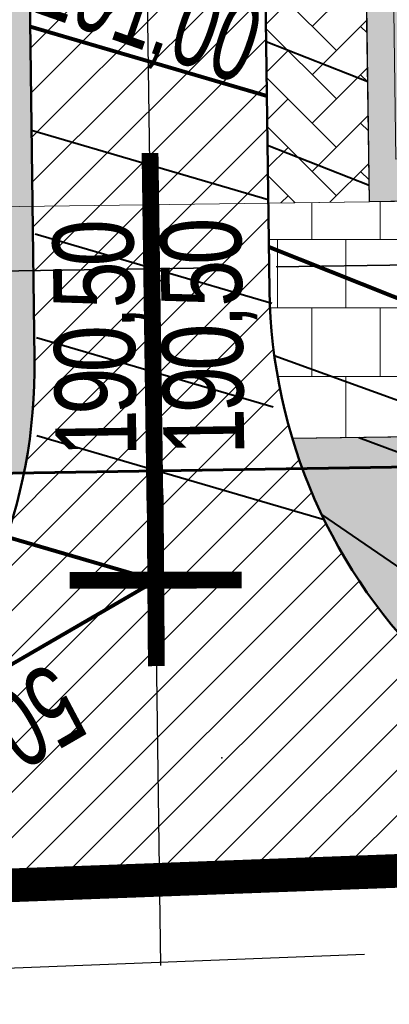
# Model space of a CAD drawing. Header units: millimetres. Extents: x -1417942937 to 6455317, y -572870874 to 774296.
# Tile 46 of 76: x 3227620.4 to 3227625.89, y 387129.35 to 387143.97. Entities that reach past the tile are written whole.
import ezdxf
from ezdxf import colors
from ezdxf.entities.mleader import LeaderData, LeaderLine
from ezdxf.math import Vec2, Vec3

# ---------------------------------------------------------------- set-up
doc = ezdxf.new("R2010")
doc.units = ezdxf.units.MM
doc.linetypes.add('ACAD_ISO02W100', pattern=[15, 12, -3])
doc.linetypes.add('ACAD_ISO04W100', pattern=[30, 24, -3, 0, -3])
for name, color, linetype in [('02 ВПгоризонтали', 1, 'Continuous'), ('1 Граница благоустройства', 7, 'Continuous'), ('1 Здание', 7, 'Continuous'), ('1 Координаты', 7, 'Continuous'), ('ТОЧКИ_ОБОСНОВАНИЯ', 255, 'Continuous')]:
    doc.layers.add(name, color=color, linetype=linetype)
doc.layers.add('2 УКл+переломы', color=5, linetype='Continuous', lineweight=25)
doc.layers.add('ИГ геология', color=7, linetype='Continuous', lineweight=25)
for name, color, linetype, lineweight, true_color in [('41вспом', 7, 'Continuous', 5, 0xac0662), ('41газон', 7, 'Continuous', 20, 0x525229), ('41газон за', 7, 'Continuous', 20, 0x1dd214), ('41откос', 7, 'Continuous', 20, 0xc51dd7), ('41плитка ус', 7, 'Continuous', 20, 0xc37341), ('41плитка1', 7, 'Continuous', 20, 0xd0b89f), ('41проезд', 7, 'Continuous', 20, 0xfff0c2), ('41проезд за', 7, 'Continuous', 20, 0xffc20a)]:
    doc.layers.add(name, color=color, linetype=linetype, lineweight=lineweight, true_color=true_color)
doc.styles.add('ACAD14', font='arial.ttf', dxfattribs={"width": 0.75, "height": 1.5})
doc.dimstyles.new('Генплан-чел', dxfattribs={"dimtxt": 1.5, "dimasz": 0.5, "dimexe": 0.5, "dimexo": 0.5, "dimtad": 1, "dimzin": 0, "dimdsep": 46, "dimtxsty": 'ACAD14', "dimblk": 'OBLIQUE', "dimcen": 1, "dimdle": 0.5, "dimclrd": 256, "dimclre": 256, "dimclrt": 256, "dimadec": 8, "dimazin": 2, "dimtfac": 1, "dimtmove": 0, "dimatfit": 3, "dimldrblk": 'OPEN30', "dimfxl": 0.5, "dimtfill": 1, "dimtfillclr": 256, "dimtolj": 1, "dimtzin": 0, "dimlwd": -1, "dimlwe": -1, "dimarcsym": 0})
picture_1 = doc.add_image_def('image2.tif', size_in_pixel=(27388, 31050))
pattern_1 = [(0, (0, 0), (0.15875, 0.3175), [0, -0.3175])]
pattern_2 = [(45, (0, 0), (-0.3367596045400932, 0.3367596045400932), [])]

# ---------------------------------------------------------------- blocks, each defined once
blk = doc.blocks.new('*D29')
at = {"layer": 'Defpoints', "color": 0, "lineweight": 50, "transparency": 16777216}
for p in [(6454558.303988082, 773694.6143965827), (6454558.488795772, 773691.5940054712), (3226949.057835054, 386509.6432582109)]:
    blk.add_point(p, dxfattribs=at)
at = {"layer": 'ИГ геология', "transparency": 16777216}
for p, q in [((6454558.303988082, 773693.6143965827), (6454558.303988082, 773703.405239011)), ((6454558.488795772, 773692.6143965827), (6454558.303988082, 773693.6143965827)), ((6454558.488795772, 773692.0940054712), (6454558.488795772, 773692.6143965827))]:
    blk.add_line(p, q, dxfattribs=at)
at = {"layer": 'ИГ геология', "transparency": 16777216, "insert": (6454556.912617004, 773699.3223177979), "char_height": 1.5, "attachment_point": 5, "rotation": 90, "style": 'ACAD14', "bg_fill": 3, "box_fill_scale": 1.1, "bg_fill_color": 256, "bg_fill_true_color": 13158600, "bg_fill_transparency": 0}
blk.add_mtext('\\A1;3227609.43', dxfattribs=at)
blk = doc.blocks.new('_Oblique')
at = {"color": 0, "linetype": 'ByBlock', "lineweight": -2}
blk.add_line((-0.5, -0.5), (0.5, 0.5), dxfattribs=at)
blk = doc.blocks.new('_Open30')
at = {"color": 0, "linetype": 'ByBlock', "lineweight": -2}
for p, q in [((-1, 0.26794919), (0, 0)), ((0, 0), (-1, -0.26794919)), ((0, 0), (-1, 0))]:
    blk.add_line(p, q, dxfattribs=at)
blk = doc.blocks.new('*D25')
at = {"layer": 'Defpoints', "color": 0, "lineweight": 50, "transparency": 16777216}
for p in [(6454562.788489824, 773693.8040312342), (6454558.488795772, 773691.5940054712), (3226949.057835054, 386509.6432582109)]:
    blk.add_point(p, dxfattribs=at)
at = {"layer": 'ИГ геология', "transparency": 16777216}
for p, q in [((6454560.788489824, 773691.5940054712), (6454561.788489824, 773693.8040312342)), ((6454561.788489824, 773693.8040312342), (6454570.713711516, 773693.8040312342)), ((6454558.988795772, 773691.5940054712), (6454560.788489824, 773691.5940054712))]:
    blk.add_line(p, q, dxfattribs=at)
at = {"layer": 'ИГ геология', "transparency": 16777216, "insert": (6454567.06360067, 773695.195402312), "char_height": 1.5, "attachment_point": 5, "style": 'ACAD14', "bg_fill": 3, "box_fill_scale": 1.1, "bg_fill_color": 256, "bg_fill_true_color": 13158600, "bg_fill_transparency": 0}
blk.add_mtext('\\A1;387181.95', dxfattribs=at)
blk = doc.blocks.new('*D30')
at = {"layer": 'Defpoints', "color": 0, "lineweight": 50, "transparency": 16777216}
for p in [(6454615.395190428, 773691.5940054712), (6454608.624653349, 773688.1099330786), (3226949.057835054, 386509.6432582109)]:
    blk.add_point(p, dxfattribs=at)
at = {"layer": 'ИГ геология', "transparency": 16777216}
for p, q in [((6454610.624653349, 773691.5940054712), (6454609.624653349, 773688.1099330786)), ((6454614.895190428, 773691.5940054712), (6454610.624653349, 773691.5940054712)), ((6454609.624653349, 773688.1099330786), (6454600.699431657, 773688.1099330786))]:
    blk.add_line(p, q, dxfattribs=at)
at = {"layer": 'ИГ геология', "transparency": 16777216, "insert": (6454604.349542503, 773689.5013041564), "char_height": 1.5, "attachment_point": 5, "style": 'ACAD14', "bg_fill": 3, "box_fill_scale": 1.1, "bg_fill_color": 256, "bg_fill_true_color": 13158600, "bg_fill_transparency": 0}
blk.add_mtext('\\A1;387181.95', dxfattribs=at)
blk = doc.blocks.new('*D26')
at = {"layer": 'Defpoints', "color": 0, "lineweight": 50, "transparency": 16777216}
for p in [(6454615.640108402, 773693.469116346), (6454615.395190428, 773691.5940054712), (3226949.057835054, 386509.6432582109)]:
    blk.add_point(p, dxfattribs=at)
at = {"layer": 'ИГ геология', "transparency": 16777216}
for p, q in [((6454615.640108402, 773692.469116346), (6454615.640108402, 773702.2553544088)), ((6454615.395190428, 773692.0940054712), (6454615.395190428, 773692.5940054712)), ((6454615.395190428, 773692.5940054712), (6454615.640108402, 773692.469116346))]:
    blk.add_line(p, q, dxfattribs=at)
at = {"layer": 'ИГ геология', "transparency": 16777216, "insert": (6454614.248737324, 773698.1747353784), "char_height": 1.5, "attachment_point": 5, "rotation": 90, "style": 'ACAD14', "bg_fill": 3, "box_fill_scale": 1.1, "bg_fill_color": 256, "bg_fill_true_color": 13158600, "bg_fill_transparency": 0}
blk.add_mtext('\\A1;3227666.34', dxfattribs=at)
blk = doc.blocks.new('*D31')
at = {"layer": 'Defpoints', "color": 0, "lineweight": 50, "transparency": 16777216}
for p in [(6454620.884130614, 773647.1289968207), (6454616.242581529, 773646.7080288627), (3226949.057835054, 386509.6432582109)]:
    blk.add_point(p, dxfattribs=at)
at = {"layer": 'ИГ геология', "transparency": 16777216}
for p, q in [((6454618.884130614, 773646.7080288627), (6454619.884130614, 773647.1289968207)), ((6454619.884130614, 773647.1289968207), (6454628.800143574, 773647.1289968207)), ((6454616.742581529, 773646.7080288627), (6454618.884130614, 773646.7080288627))]:
    blk.add_line(p, q, dxfattribs=at)
at = {"layer": 'ИГ геология', "transparency": 16777216, "insert": (6454625.154637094, 773648.5203678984), "char_height": 1.5, "attachment_point": 5, "style": 'ACAD14', "bg_fill": 3, "box_fill_scale": 1.1, "bg_fill_color": 256, "bg_fill_true_color": 13158600, "bg_fill_transparency": 0}
blk.add_mtext('\\A1;387137.06', dxfattribs=at)
blk = doc.blocks.new('*D27')
at = {"layer": 'Defpoints', "color": 0, "lineweight": 50, "transparency": 16777216}
for p in [(6454616.242581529, 773646.7080288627), (6454615.749184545, 773644.6369190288), (3226949.057835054, 386509.6432582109)]:
    blk.add_point(p, dxfattribs=at)
at = {"layer": 'ИГ геология', "transparency": 16777216}
for p, q in [((6454616.242581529, 773646.2080288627), (6454616.242581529, 773645.7080288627)), ((6454616.242581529, 773645.7080288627), (6454615.749184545, 773645.6369190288)), ((6454615.749184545, 773645.6369190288), (6454615.749184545, 773635.8437744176))]:
    blk.add_line(p, q, dxfattribs=at)
at = {"layer": 'ИГ геология', "transparency": 16777216, "insert": (6454614.357813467, 773639.9278467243), "char_height": 1.5, "attachment_point": 5, "rotation": 90, "style": 'ACAD14', "bg_fill": 3, "box_fill_scale": 1.1, "bg_fill_color": 256, "bg_fill_true_color": 13158600, "bg_fill_transparency": 0}
blk.add_mtext('\\A1;3227667.18', dxfattribs=at)
blk = doc.blocks.new('*D32')
at = {"layer": 'Defpoints', "color": 0, "lineweight": 50, "transparency": 16777216}
for p in [(6454563.961053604, 773650.5165629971), (6454558.899300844, 773646.6569881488), (3226949.057835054, 386509.6432582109)]:
    blk.add_point(p, dxfattribs=at)
at = {"layer": 'ИГ геология', "transparency": 16777216}
for p, q in [((6454561.961053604, 773646.6569881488), (6454562.961053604, 773650.5165629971)), ((6454562.961053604, 773650.5165629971), (6454571.660661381, 773650.5165629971)), ((6454559.399300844, 773646.6569881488), (6454561.961053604, 773646.6569881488))]:
    blk.add_line(p, q, dxfattribs=at)
at = {"layer": 'ИГ геология', "transparency": 16777216, "insert": (6454568.123357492, 773651.9079340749), "char_height": 1.5, "attachment_point": 5, "style": 'ACAD14', "bg_fill": 3, "box_fill_scale": 1.1, "bg_fill_color": 256, "bg_fill_true_color": 13158600, "bg_fill_transparency": 0}
blk.add_mtext('\\A1;387137.01', dxfattribs=at)
blk = doc.blocks.new('*D28')
at = {"layer": 'Defpoints', "color": 0, "lineweight": 50, "transparency": 16777216}
for p in [(6454557.437152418, 773650.2809526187), (6454558.899300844, 773646.6569881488), (3226949.057835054, 386509.6432582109)]:
    blk.add_point(p, dxfattribs=at)
at = {"layer": 'ИГ геология', "transparency": 16777216}
for p, q in [((6454557.437152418, 773649.2809526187), (6454557.437152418, 773659.0671906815)), ((6454558.899300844, 773648.2809526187), (6454557.437152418, 773649.2809526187)), ((6454558.899300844, 773647.1569881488), (6454558.899300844, 773648.2809526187))]:
    blk.add_line(p, q, dxfattribs=at)
at = {"layer": 'ИГ геология', "transparency": 16777216, "insert": (6454556.04578134, 773654.9865716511), "char_height": 1.5, "attachment_point": 5, "rotation": 90, "style": 'ACAD14', "bg_fill": 3, "box_fill_scale": 1.1, "bg_fill_color": 256, "bg_fill_true_color": 13158600, "bg_fill_transparency": 0}
blk.add_mtext('\\A1;3227609.84', dxfattribs=at)
blk = doc.blocks.new('_None')

msp = doc.modelspace()

# ---------------------------------------------------------------- linework, layer by layer
at = {"layer": 'ТОЧКИ_ОБОСНОВАНИЯ'}
msp.add_point((3227623.40228962, 387133.006192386, -0.1199999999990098), dxfattribs=at)

# ---------------------------------------------------------------- pictures from other files: only their frames are drawn
image = msp.add_image(picture_1, insert=(3227525.614622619, 387085.3361425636), size_in_units=(684.5630873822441, 776.0947810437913))
image.dxf.flags = 7

# ---------------------------------------------------------------- next in the draw order: dimensions: what is measured, and where the dimension line sits
at = {"layer": 'ИГ геология'}
dim = msp.add_ordinate_dim(feature_location=(6454558.488795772, 773691.5940054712), offset=(-0.18480768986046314, 3.0203911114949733), dtype=1, origin=(3226949.057835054, 386509.6432582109), dimstyle='Генплан-чел', dxfattribs=at)
dim.commit()
dim.dimension.update_dxf_attribs({"geometry": '*D29', "text_midpoint": (6454556.912617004, 773699.3223177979)})

# ---------------------------------------------------------------- next in the draw order: dimensions: what is measured, and where the dimension line sits
dim = msp.add_ordinate_dim(feature_location=(6454558.488795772, 773691.5940054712), offset=(4.299694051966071, 2.2100257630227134), dtype=0, origin=(3226949.057835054, 386509.6432582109), dimstyle='Генплан-чел', dxfattribs=at)
dim.commit()
dim.dimension.update_dxf_attribs({"geometry": '*D25', "text_midpoint": (6454567.06360067, 773695.195402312)})

# ---------------------------------------------------------------- next in the draw order: dimensions: what is measured, and where the dimension line sits
dim = msp.add_ordinate_dim(feature_location=(6454615.395190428, 773691.5940054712), offset=(-6.770537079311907, -3.48407239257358), dtype=0, origin=(3226949.057835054, 386509.6432582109), dimstyle='Генплан-чел', dxfattribs=at)
dim.commit()
dim.dimension.update_dxf_attribs({"geometry": '*D30', "text_midpoint": (6454604.349542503, 773689.5013041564)})

# ---------------------------------------------------------------- next in the draw order: dimensions: what is measured, and where the dimension line sits
dim = msp.add_ordinate_dim(feature_location=(6454615.395190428, 773691.5940054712), offset=(0.24491797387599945, 1.8751108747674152), dtype=1, origin=(3226949.057835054, 386509.6432582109), dimstyle='Генплан-чел', dxfattribs=at)
dim.commit()
dim.dimension.update_dxf_attribs({"geometry": '*D26', "text_midpoint": (6454614.248737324, 773698.1747353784)})

# ---------------------------------------------------------------- next in the draw order: dimensions: what is measured, and where the dimension line sits
dim = msp.add_ordinate_dim(feature_location=(6454616.242581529, 773646.7080288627), offset=(4.641549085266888, 0.4209679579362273), dtype=0, origin=(3226949.057835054, 386509.6432582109), dimstyle='Генплан-чел', dxfattribs=at)
dim.commit()
dim.dimension.update_dxf_attribs({"geometry": '*D31', "text_midpoint": (6454625.154637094, 773648.5203678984)})

# ---------------------------------------------------------------- next in the draw order: dimensions: what is measured, and where the dimension line sits
dim = msp.add_ordinate_dim(feature_location=(6454616.242581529, 773646.7080288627), offset=(-0.4933969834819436, -2.0711098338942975), dtype=1, origin=(3226949.057835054, 386509.6432582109), dimstyle='Генплан-чел', dxfattribs=at)
dim.commit()
dim.dimension.update_dxf_attribs({"geometry": '*D27', "text_midpoint": (6454614.357813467, 773639.9278467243)})

# ---------------------------------------------------------------- next in the draw order: dimensions: what is measured, and where the dimension line sits
dim = msp.add_ordinate_dim(feature_location=(6454558.899300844, 773646.6569881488), offset=(5.061752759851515, 3.859574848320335), dtype=0, origin=(3226949.057835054, 386509.6432582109), dimstyle='Генплан-чел', dxfattribs=at)
dim.commit()
dim.dimension.update_dxf_attribs({"geometry": '*D32', "text_midpoint": (6454568.123357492, 773651.9079340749)})

# ---------------------------------------------------------------- next in the draw order: dimensions: what is measured, and where the dimension line sits
dim = msp.add_ordinate_dim(feature_location=(6454558.899300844, 773646.6569881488), offset=(-1.4621484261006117, 3.6239644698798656), dtype=1, origin=(3226949.057835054, 386509.6432582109), dimstyle='Генплан-чел', dxfattribs=at)
dim.commit()
dim.dimension.update_dxf_attribs({"geometry": '*D28', "text_midpoint": (6454556.04578134, 773654.9865716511)})

# ---------------------------------------------------------------- next in the draw order: hatches: boundary and pattern name
at = {"layer": '41газон', "lineweight": 20}
h = msp.add_hatch(dxfattribs=at)
h.set_pattern_fill('DOTS', color=256, scale=0.2)
h.set_pattern_definition(pattern_1)
edge = h.paths.add_edge_path()
edge.add_line((3227666.149752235, 387177.2140394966), (3227666.31364582, 387177.2579546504))
edge.add_line((3227666.31364582, 387177.2579546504), (3227666.321920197, 387176.3497913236))
edge.add_arc((3227662.459496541, 387178.6588351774), 4.500000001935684, 270.7705115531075, 329.1280670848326, ccw=False)
edge.add_line((3227662.520010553, 387174.1592420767), (3227660.276269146, 387174.1290665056))
edge.add_line((3227660.276269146, 387174.1290665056), (3227660.297695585, 387172.5358775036))
edge.add_line((3227660.297695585, 387172.5358775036), (3227636.037120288, 387172.2096025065))
edge.add_arc((3227636.010225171, 387174.209421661), 1.999999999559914, 180.7705115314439, 270.77051155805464, ccw=False)
edge.add_line((3227634.010406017, 387174.1825265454), (3227633.951019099, 387178.5983132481))
edge.add_line((3227633.951019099, 387178.5983132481), (3227622.859177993, 387178.449141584))
edge.add_line((3227622.859177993, 387178.449141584), (3227622.9216816, 387173.80160965))
edge.add_arc((3227620.921862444, 387173.7747145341), 2.000000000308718, -89.22685679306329, 0.7705115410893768, ccw=False)
edge.add_line((3227620.948849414, 387171.7748966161), (3227612.90661749, 387171.6667384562))
edge.add_line((3227612.90661749, 387171.6667384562), (3227612.960407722, 387167.6671001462))
edge.add_line((3227612.960407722, 387167.6671001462), (3227613.099767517, 387157.3048325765))
edge.add_line((3227613.099767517, 387157.3048325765), (3227618.375238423, 387157.3757811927))
edge.add_arc((3227618.402133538, 387155.3759620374), 2.000000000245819, 0.7705115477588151, 90.7705115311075, ccw=False)
edge.add_line((3227620.401952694, 387155.4028571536), (3227620.512654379, 387147.1714982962))
edge.add_line((3227620.512654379, 387147.1714982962), (3227620.623356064, 387138.9401394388))
edge.add_arc((3227612.624079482, 387138.8325589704), 7.999999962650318, -11.490256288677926, 0.7705115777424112, ccw=False)
edge.add_line((3227620.463748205, 387137.2389486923), (3227619.436438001, 387137.2226611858))
edge.add_arc((3227612.62407946, 387138.8325589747), 6.999999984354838, 346.7037878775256, 359.9025576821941)
edge.add_line((3227619.624069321, 387138.8206541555), (3227619.402042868, 387155.3894280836))
edge.add_arc((3227618.402133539, 387155.3759620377), 1.000000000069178, 0.7715709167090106, 90.7705115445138)
edge.add_line((3227618.388685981, 387156.3758716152), (3227612.613260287, 387156.2981992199))
edge.add_line((3227612.613260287, 387156.2981992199), (3227612.385677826, 387173.2203706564))
edge.add_line((3227612.385677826, 387173.2203706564), (3227618.144105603, 387179.1357974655))
edge.add_line((3227618.144105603, 387179.1357974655), (3227634.940843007, 387179.3616929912))
edge.add_line((3227634.940843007, 387179.3616929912), (3227635.023763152, 387173.1960645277))
edge.add_line((3227635.023763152, 387173.1960645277), (3227662.460071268, 387175.1628601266))
edge.add_arc((3227662.102559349, 387180.1500622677), 4.999999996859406, 274.10028374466, 324.0411151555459)
h = msp.add_hatch(dxfattribs=at)
h.set_pattern_fill('DOTS', color=256, scale=0.2)
h.set_pattern_definition(pattern_1)
edge = h.paths.add_edge_path()
edge.add_line((3227625.59251805, 387141.2667581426), (3227625.386775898, 387156.5649667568))
edge.add_arc((3227635.885826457, 387156.7061661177), 10.4999999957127, 148.3303476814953, 180.7705115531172, ccw=False)
edge.add_line((3227626.949388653, 387162.2188858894), (3227626.64128219, 387160.7741387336))
edge.add_arc((3227635.885826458, 387156.7061661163), 10.09999999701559, 156.2485680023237, 180.7705115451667)
edge.add_line((3227625.786739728, 387156.5703457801), (3227625.984084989, 387141.8964982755))
edge.add_line((3227625.984084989, 387141.8964982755), (3227641.068246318, 387142.2090411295))
edge.add_line((3227641.068246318, 387142.2090411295), (3227663.57798152, 387142.6754413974))
edge.add_line((3227663.57798152, 387142.6754413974), (3227661.056778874, 387146.9097515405))
edge.add_line((3227661.056778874, 387146.9097515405), (3227661.634075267, 387146.9175182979))
edge.add_line((3227661.634075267, 387146.9175182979), (3227664.685618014, 387141.7925124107))
edge.add_line((3227664.685618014, 387141.7925124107), (3227639.578253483, 387141.4548491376))
edge.add_line((3227639.578253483, 387141.4548491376), (3227625.59251805, 387141.2667581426))
h = msp.add_hatch(dxfattribs=at)
h.set_pattern_fill('DOTS', color=256, scale=0.2)
h.set_pattern_definition(pattern_1)
edge = h.paths.add_edge_path()
edge.add_line((3227624.448331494, 387137.7510537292), (3227624.59708876, 387137.3044808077))
edge.add_line((3227624.59708876, 387137.3044808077), (3227664.331050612, 387137.9344435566))
edge.add_arc((3227662.54845981, 387133.2630015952), 4.999999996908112, 69.11348233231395, 90.77051154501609)
edge.add_line((3227662.48122202, 387138.2625494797), (3227624.448331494, 387137.7510537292))
at = {"layer": '41газон за', "lineweight": 20}
h = msp.add_hatch(dxfattribs=at)
h.set_pattern_fill('DOTS', color=256, scale=0.2)
h.set_pattern_definition(pattern_1)
edge = h.paths.add_edge_path()
edge.add_arc((3227632.109403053, 387140.0549596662), 7.999999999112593, 200.1091620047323, 265.768319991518)
edge.add_line((3227631.519086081, 387132.076769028), (3227636.645654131, 387132.2758816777))
edge.add_line((3227636.645654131, 387132.2758816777), (3227659.609659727, 387132.5818910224))
edge.add_line((3227659.609659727, 387132.5818910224), (3227664.022393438, 387132.7466705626))
edge.add_arc((3227662.619536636, 387140.6227097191), 7.99999999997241, 280.0994397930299, 309.2069500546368)
edge.add_line((3227667.676523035, 387134.4237671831), (3227666.844576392, 387135.8210051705))
edge.add_arc((3227662.548459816, 387133.2630016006), 4.999999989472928, 30.77051150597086, 69.11348237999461)
edge.add_line((3227664.331050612, 387137.9344435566), (3227624.597088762, 387137.3044808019))
h = msp.add_hatch(dxfattribs=at)
h.set_pattern_fill('DOTS', color=256, scale=0.2)
h.set_pattern_definition(pattern_1)
edge = h.paths.add_edge_path()
edge.add_line((3227617.144402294, 387137.1863220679), (3227617.635811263, 387135.088949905))
edge.add_line((3227617.635811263, 387135.088949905), (3227616.497552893, 387133.5589131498))
edge.add_line((3227616.497552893, 387133.5589131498), (3227612.895776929, 387132.0403312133))
edge.add_line((3227612.895776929, 387132.0403312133), (3227612.914835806, 387130.8382209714))
edge.add_arc((3227612.624794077, 387138.8321864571), 7.999225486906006, 272.0779274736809, 348.5113388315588)
edge.add_line((3227620.463748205, 387137.2389486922), (3227619.436438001, 387137.2226611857))
edge.add_line((3227619.436438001, 387137.2226611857), (3227619.124682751, 387136.2359926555))
edge.add_line((3227619.124682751, 387136.2359926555), (3227619.243505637, 387137.2196023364))
edge.add_line((3227619.243505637, 387137.2196023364), (3227617.144402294, 387137.1863220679))
at = {"layer": '41откос', "lineweight": 20}
h = msp.add_hatch(dxfattribs=at)
h.set_pattern_fill('DOTS', color=256, scale=0.2)
h.set_pattern_definition(pattern_1)
edge = h.paths.add_edge_path()
edge.add_line((3227618.144105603, 387179.1357974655), (3227634.940843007, 387179.3616929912))
edge.add_line((3227634.940843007, 387179.3616929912), (3227635.023763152, 387173.1960645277))
edge.add_line((3227635.023763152, 387173.1960645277), (3227662.460071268, 387175.1628601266))
edge.add_arc((3227662.102559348, 387180.1500622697), 4.999999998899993, 274.1002837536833, 324.0411151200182)
edge.add_arc((3227661.649623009, 387181.6708817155), 6.333609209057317, 277.20500136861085, 315.2768953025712, ccw=False)
edge.add_line((3227662.443983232, 387175.3872842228), (3227636.354827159, 387174.6131510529))
edge.add_line((3227636.354827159, 387174.6131510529), (3227636.264934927, 387181.2971974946))
edge.add_line((3227636.264934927, 387181.2971974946), (3227616.914753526, 387181.6003450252))
edge.add_line((3227616.914753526, 387181.6003450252), (3227609.765920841, 387174.2566050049))
edge.add_line((3227609.765920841, 387174.2566050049), (3227610.256206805, 387153.8710758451))
edge.add_line((3227610.256206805, 387153.8710758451), (3227617.366348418, 387154.3119370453))
edge.add_line((3227617.366348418, 387154.3119370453), (3227619.323473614, 387138.9226576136))
edge.add_arc((3227600.930212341, 387138.9329190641), 18.39326413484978, 354.6551990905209, 359.9680351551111, ccw=False)
edge.add_line((3227619.243505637, 387137.2196023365), (3227619.436438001, 387137.2226611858))
edge.add_arc((3227612.624079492, 387138.8325589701), 6.9999999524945, 346.7037878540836, 360.7705115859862)
edge.add_line((3227619.623446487, 387138.9266918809), (3227619.402042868, 387155.3894280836))
edge.add_arc((3227618.402133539, 387155.3759620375), 1.00000000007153, 0.7715709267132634, 90.7705115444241)
edge.add_line((3227618.388685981, 387156.3758716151), (3227612.613260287, 387156.2981992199))
edge.add_line((3227612.613260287, 387156.2981992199), (3227612.385677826, 387173.2203706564))
edge.add_line((3227612.385677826, 387173.2203706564), (3227618.144105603, 387179.1357974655))
h = msp.add_hatch(dxfattribs=at)
h.set_pattern_fill('DOTS', color=256, scale=0.2)
h.set_pattern_definition(pattern_1)
edge = h.paths.add_edge_path()
edge.add_arc((3227638.322134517, 387157.0973382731), 12.24659278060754, 162.5585068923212, 182.4474083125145)
edge.add_line((3227626.086712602, 387156.5743800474), (3227627.562267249, 387143.5295415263))
edge.add_line((3227627.562267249, 387143.5295415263), (3227627.619473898, 387143.5290242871))
edge.add_line((3227627.619473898, 387143.5290242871), (3227640.390898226, 387143.9453821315))
edge.add_line((3227640.390898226, 387143.9453821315), (3227662.618043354, 387143.2125814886))
edge.add_line((3227662.618043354, 387143.2125814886), (3227661.056778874, 387146.9097515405))
edge.add_line((3227661.056778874, 387146.9097515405), (3227663.57798152, 387142.6754413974))
edge.add_line((3227663.57798152, 387142.6754413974), (3227641.068246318, 387142.2090411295))
edge.add_line((3227641.068246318, 387142.2090411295), (3227625.984084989, 387141.8964982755))
edge.add_line((3227625.984084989, 387141.8964982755), (3227625.786739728, 387156.5703457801))
edge.add_arc((3227635.885826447, 387156.7061661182), 10.09999998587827, 156.286415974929, 180.7705115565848, ccw=False)
at = {"layer": '41плитка ус'}
h = msp.add_hatch(dxfattribs=at)
h.set_pattern_fill('AR-B88', color=256, scale=0.005)
h.set_pattern_definition([(0, (0, 0), (0, 1.016), []), (90, (0, 0), (-0.5079999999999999, 1.016), [1.016, -1.016])])
edge = h.paths.add_edge_path()
edge.add_line((3227624.092653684, 387141.2465868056), (3227624.110126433, 387139.9473792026))
edge.add_arc((3227632.109403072, 387140.0549596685), 8.000000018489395, 180.7705115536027, 196.7375532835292)
edge.add_line((3227624.448331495, 387137.7510537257), (3227662.48122202, 387138.2625494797))
edge.add_arc((3227662.54845981, 387133.2630015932), 4.999999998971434, 69.11348233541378, 90.77051154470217, ccw=False)
edge.add_line((3227664.331050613, 387137.9344435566), (3227666.671588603, 387137.9715516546))
edge.add_line((3227666.671588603, 387137.9715516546), (3227666.636536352, 387141.8187498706))
edge.add_line((3227666.636536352, 387141.8187498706), (3227664.685618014, 387141.7925124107))
edge.add_line((3227664.685618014, 387141.7925124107), (3227625.59251805, 387141.2667581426))
edge.add_line((3227625.59251805, 387141.2667581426), (3227624.092653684, 387141.2465868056))
at = {"layer": '41плитка1'}
h = msp.add_hatch(dxfattribs=at)
h.set_pattern_fill('AR-HBONE', color=256, scale=0.005)
h.set_pattern_definition([(45, (0, 0), (7.105427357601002e-17, 0.7184204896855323), [1.524, -0.508]), (135, (0.35921, 0.35921), (7.105427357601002e-17, 0.7184204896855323), [1.524, -0.508])])
edge = h.paths.add_edge_path()
edge.add_line((3227636.168886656, 387163.7888395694), (3227636.143072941, 387165.7082786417))
edge.add_line((3227636.143072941, 387165.7082786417), (3227634.143253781, 387165.6813839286))
edge.add_line((3227634.143253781, 387165.6813839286), (3227634.169067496, 387163.7619448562))
edge.add_line((3227634.169067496, 387163.7619448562), (3227629.708196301, 387163.7019525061))
edge.add_line((3227629.708196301, 387163.7019525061), (3227626.949388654, 387162.2188858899))
edge.add_arc((3227635.885826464, 387156.7061661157), 10.50000000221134, 148.330347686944, 180.770511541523)
edge.add_line((3227625.386775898, 387156.5649667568), (3227625.59251805, 387141.2667581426))
edge.add_line((3227625.59251805, 387141.2667581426), (3227624.092653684, 387141.2465868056))
edge.add_line((3227624.092653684, 387141.2465868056), (3227623.886911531, 387156.5447954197))
edge.add_arc((3227635.885826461, 387156.7061661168), 11.99999999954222, 90.77051153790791, 180.7705115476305, ccw=False)
edge.add_line((3227635.724455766, 387168.7050810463), (3227637.750417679, 387167.2321921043))
edge.add_line((3227637.750417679, 387167.2321921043), (3227637.754989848, 387166.892222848))
edge.add_line((3227637.754989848, 387166.892222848), (3227659.907002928, 387167.1901402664))
edge.add_line((3227659.907002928, 387167.1901402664), (3227657.36569529, 387164.0739063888))
edge.add_line((3227657.36569529, 387164.0739063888), (3227636.168886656, 387163.7888395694))
at = {"layer": '41проезд'}
h = msp.add_hatch(dxfattribs=at)
h.set_pattern_fill('ANSI31,_O', color=256, scale=0.15)
h.set_pattern_definition(pattern_2)
edge = h.paths.add_edge_path()
edge.add_arc((3227612.624079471, 387138.8325589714), 7.999999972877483, 348.5097437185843, 360.7705115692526)
edge.add_line((3227620.623356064, 387138.9401394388), (3227620.401952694, 387155.4028571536))
edge.add_arc((3227618.402133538, 387155.3759620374), 2.000000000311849, 0.7705115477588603, 90.77051153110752)
edge.add_line((3227618.375238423, 387157.3757811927), (3227613.099767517, 387157.3048325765))
edge.add_line((3227613.099767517, 387157.3048325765), (3227612.960407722, 387167.6671001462))
edge.add_line((3227612.960407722, 387167.6671001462), (3227615.460181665, 387167.7007190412))
edge.add_line((3227615.460181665, 387167.7007190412), (3227615.406391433, 387171.7003573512))
edge.add_line((3227615.406391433, 387171.7003573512), (3227620.948849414, 387171.7748966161))
edge.add_arc((3227620.921862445, 387173.7747145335), 1.999999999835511, 270.7731431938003, 360.7705115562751)
edge.add_line((3227622.9216816, 387173.80160965), (3227622.859177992, 387178.4491415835))
edge.add_line((3227622.859177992, 387178.4491415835), (3227633.951019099, 387178.5983132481))
edge.add_line((3227633.951019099, 387178.5983132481), (3227634.010406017, 387174.1825265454))
edge.add_arc((3227636.010225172, 387174.2094216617), 2.000000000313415, 180.7705115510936, 270.7705115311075)
edge.add_line((3227636.037120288, 387172.2096025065), (3227662.541436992, 387172.5660530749))
edge.add_line((3227662.541436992, 387172.5660530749), (3227662.54018189, 387172.6593777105))
edge.add_arc((3227662.459496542, 387178.6588351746), 5.999999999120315, 270.7705115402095, 310.329074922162)
edge.add_line((3227666.342556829, 387174.0847950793), (3227666.395559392, 387168.2674406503))
edge.add_arc((3227663.316883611, 387162.8224634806), 6.255079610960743, 60.51549889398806, 89.34230681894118)
edge.add_line((3227663.38868354, 387169.0771309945), (3227662.044608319, 387169.0590548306))
edge.add_line((3227662.044608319, 387169.0590548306), (3227635.724455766, 387168.7050810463))
edge.add_arc((3227635.885826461, 387156.7061661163), 11.9999999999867, 90.77051154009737, 180.7705115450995)
edge.add_line((3227623.886911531, 387156.5447954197), (3227624.110126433, 387139.9473792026))
edge.add_arc((3227632.109403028, 387140.0549596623), 7.999999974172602, 180.7705115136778, 200.1091620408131)
edge.add_line((3227624.597088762, 387137.3044808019), (3227620.463748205, 387137.2389486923))
at = {"layer": '41проезд за'}
h = msp.add_hatch(dxfattribs=at)
h.set_pattern_fill('ANSI31,_O', color=256, scale=0.15)
h.set_pattern_definition(pattern_2)
edge = h.paths.add_edge_path()
edge.add_line((3227659.609659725, 387132.5818910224), (3227613.228312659, 387130.8499267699))
edge.add_line((3227613.228312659, 387130.8499267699), (3227613.224163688, 387130.8554474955))
edge.add_arc((3227612.624794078, 387138.8321864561), 7.999225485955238, 274.2971115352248, 348.5113388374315)
edge.add_line((3227620.463748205, 387137.2389486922), (3227624.597088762, 387137.3044808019))
edge.add_arc((3227632.109403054, 387140.0549596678), 8.000000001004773, 200.109162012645, 265.7683199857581)
edge.add_line((3227631.519086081, 387132.076769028), (3227636.555665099, 387132.2735247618))
edge.add_line((3227636.555665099, 387132.2735247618), (3227659.609659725, 387132.5818910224))

# ---------------------------------------------------------------- next in the draw order: linework, layer by layer
at = {"color": 3, "lineweight": 60}
msp.add_lwpolyline([(3227666.180967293, 387182.9718717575), (3227666.850245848, 387137.9743841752), (3227609.981588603, 387137.0727591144), (3227609.256174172, 387182.2063030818)], close=True, dxfattribs=at)
at = {"color": 6, "linetype": 'ACAD_ISO02W100', "lineweight": 35, "ltscale": 0.3}
msp.add_lwpolyline([(3227663.225851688, 387179.9318577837), (3227663.806005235, 387140.9264962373), (3227612.933000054, 387140.1199293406), (3227612.304125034, 387179.247022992)], close=True, dxfattribs=at)
at = {"layer": '02 ВПгоризонтали', "color": 1, "lineweight": 80, "ltscale": 200}
for points in [[(3227620.557059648, 387143.8696903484), (3227624.071239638, 387142.8388542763)], [(3227624.101361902, 387140.5990766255), (3227631.030315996, 387137.8395733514)], [(3227618.420024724, 387133.3183030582), (3227622.421591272, 387135.6385864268), (3227620.270441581, 387136.2696403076)]]:
    msp.add_lwpolyline(points, dxfattribs=at)
at = {"layer": '02 ВПгоризонтали', "color": 1, "lineweight": 40}
for points in [[(3227624.060360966, 387143.6477511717), (3227625.568495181, 387143.0530078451)], [(3227620.577768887, 387142.329829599), (3227624.091948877, 387141.2989935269)], [(3227624.081070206, 387142.1078904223), (3227625.58920442, 387141.5131470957)], [(3227620.630082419, 387140.7903938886), (3227624.144262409, 387139.7595578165)], [(3227620.650791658, 387139.2505331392), (3227624.164971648, 387138.2196970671)], [(3227624.181326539, 387138.9846313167), (3227627.47329588, 387137.7917357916)], [(3227620.657075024, 387137.795025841), (3227624.920848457, 387136.5443069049)], [(3227625.435203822, 387137.7643259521), (3227640.06282309, 387132.3214175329)], [(3227624.883399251, 387136.6220499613), (3227631.519086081, 387132.076769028)]]:
    msp.add_lwpolyline(points, dxfattribs=at)
at = {"layer": '1 Граница благоустройства', "color": 32, "linetype": 'ACAD_ISO04W100', "lineweight": 50, "ltscale": 0.5, "true_color": 0xcd6928}
msp.add_lwpolyline([(3227612.914841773, 387130.8378446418, 0.5, 0.5, 0), (3227612.895776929, 387132.0403312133, 0.5, 0.5, 0), (3227616.497552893, 387133.5589131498, 0.5, 0.5, 0), (3227617.12795214, 387134.4062901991, 0.5, 0.5, 0), (3227612.397276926, 387137.1110586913, 0.5, 0.5, 0), (3227609.981588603, 387137.0727591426, 0.5, 0.5, 0), (3227609.955622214, 387138.6883254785, 0.5, 0.5, 0), (3227609.214045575, 387139.1240991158, 0.5, 0.5, 0), (3227602.030582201, 387151.1813602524, 0.5, 0.5, 0), (3227600.417929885, 387154.8720883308, 0.5, 0.5, 0), (3227599.647168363, 387154.4967709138, 0.5, 0.5, 0), (3227598.364967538, 387156.850309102, 0.5, 0.5, 0), (3227601.015582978, 387158.1651402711, 0.5, 0.5, 0), (3227602.13676987, 387155.7767864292, 0.5, 0.5, 0), (3227601.452209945, 387155.3865674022, 0.5, 0.5, 0), (3227604.017371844, 387152.0541526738, 0.5, 0.5, 0), (3227609.90269612, 387141.9812599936, 0.5, 0.5, 0), (3227609.256174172, 387182.2063030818, 0.5, 0.5, 0), (3227666.261588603, 387182.9715516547, 0.5, 0.5, 0), (3227666.29576737, 387179.2202235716, 0.5, 0.5, 0), (3227668.569916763, 387179.2409435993, 0.5, 0.5, 0), (3227670.97228963, 387133.006192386, 0.5, 0.5, 0), (3227612.527643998, 387130.8237625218, 0, 0, 0)], format="xyseb", dxfattribs=at)
at = {"layer": '1 Здание', "color": 7, "linetype": 'ACAD_ISO04W100', "lineweight": 30, "ltscale": 0.3}
msp.add_line((3227622.494798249, 387129.9219248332), (3227621.952165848, 387170.2700188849), dxfattribs=at)
at = {"layer": '1 Здание', "color": 7, "lineweight": 50}
for p, q in [((3227623.886911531, 387156.5447954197), (3227624.110126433, 387139.9473792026)), ((3227620.623356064, 387138.9401394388), (3227620.401952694, 387155.4028571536))]:
    msp.add_line(p, q, dxfattribs=at)
at = {"layer": '1 Здание', "color": 7, "lineweight": 30}
for p, q in [((3227625.59251805, 387141.2667581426), (3227625.526864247, 387146.148526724)), ((3227639.578253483, 387141.4548491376), (3227625.59251805, 387141.2667581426)), ((3227662.48122202, 387138.2625494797), (3227624.448331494, 387137.7510537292))]:
    msp.add_line(p, q, dxfattribs=at)
at = {"layer": '1 Здание', "color": 7, "linetype": 'ACAD_ISO02W100', "lineweight": 20, "ltscale": 0.2}
msp.add_line((3227624.092653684, 387141.2465868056), (3227625.59251805, 387141.2667581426), dxfattribs=at)
at = {"layer": '1 Здание', "color": 7, "linetype": 'ACAD_ISO04W100', "lineweight": 30, "ltscale": 0.3, "elevation": -0.160000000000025}
msp.add_lwpolyline([(3227609.233977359, 387129.4548585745), (3227636.623977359, 387130.5248585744)], dxfattribs=at)
at = {"layer": '1 Здание', "color": 7, "lineweight": 50}
for centre, start, end in [((3227632.109403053, 387140.054959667), 180.7705115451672, 272.237142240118), ((3227612.624079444, 387138.8325589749), 272.0828905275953, 0.7705115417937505)]:
    msp.add_arc(centre, 8, start, end, dxfattribs=at)
at = {"layer": '1 Координаты', "color": 5, "lineweight": 50}
msp.add_lwpolyline([(3227609.981588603, 387137.0727591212), (3227609.271588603, 387182.0615516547), (3227666.261588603, 387182.9715516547), (3227666.671588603, 387137.9715516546)], close=True, dxfattribs=at)
at = {"layer": '2 УКл+переломы', "color": 5, "linetype": 'ByBlock', "lineweight": -3, "ltscale": 1.5, "const_width": 0.2499999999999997, "flags": 128}
for points in [[(3227622.336685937, 387141.9913028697), (3227622.409305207, 387136.826407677)], [(3227622.421987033, 387135.6454181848), (3227623.698794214, 387135.6483157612), (3227621.145179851, 387135.6425206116), (3227622.421987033, 387135.6454181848), (3227622.412269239, 387136.9085339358), (3227622.430913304, 387134.3686389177)]]:
    msp.add_lwpolyline(points, dxfattribs=at)
at = {"layer": '41вспом', "color": 1}
msp.add_lwpolyline([(3227612.914841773, 387130.8378446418), (3227612.895776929, 387132.0403312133), (3227616.497552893, 387133.5589131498), (3227617.635811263, 387135.088949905), (3227617.144402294, 387137.1863220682), (3227609.981588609, 387137.072758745), (3227609.271588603, 387182.0615516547), (3227666.261588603, 387182.9715516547), (3227666.29576737, 387179.2202235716), (3227668.569916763, 387179.2409435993), (3227670.97228963, 387133.006192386), (3227612.527643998, 387130.8237625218)], dxfattribs=at)
at = {"layer": '41вспом', "color": 4}
msp.add_lwpolyline([(3227609.981588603, 387137.0727591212), (3227609.271588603, 387182.0615516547), (3227666.261588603, 387182.9715516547), (3227666.671588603, 387137.9715516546)], close=True, dxfattribs=at)
at = {"layer": '41вспом'}
for points in [[(3227620.463748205, 387137.2389486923, 0.05354878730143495), (3227620.623356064, 387138.9401394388), (3227620.401952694, 387155.4028571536, 0.4142135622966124), (3227618.375238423, 387157.3757811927), (3227613.099767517, 387157.3048325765), (3227612.960407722, 387167.6671001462), (3227615.460181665, 387167.7007190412), (3227615.406391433, 387171.7003573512), (3227620.948849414, 387171.7748966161, 0.4142001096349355), (3227622.9216816, 387173.80160965), (3227622.859177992, 387178.4491415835), (3227633.951019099, 387178.5983132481), (3227634.010406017, 387174.1825265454, 0.4142135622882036), (3227636.037120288, 387172.2096025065), (3227662.541436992, 387172.5660530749), (3227662.54018189, 387172.6593777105, 0.1743416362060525), (3227666.342556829, 387174.0847950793), (3227666.395559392, 387168.2674406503, 0.1264482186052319), (3227663.38868354, 387169.0771309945), (3227662.044608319, 387169.0590548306), (3227635.724455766, 387168.7050810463, 0.4142135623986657), (3227623.886911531, 387156.5447954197), (3227624.110126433, 387139.9473792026, 0.08458162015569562), (3227624.597088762, 387137.3044808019)], [(3227636.168886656, 387163.7888395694), (3227636.143072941, 387165.7082786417), (3227634.143253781, 387165.6813839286), (3227634.169067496, 387163.7619448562), (3227629.708196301, 387163.7019525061), (3227626.949388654, 387162.2188858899, 0.1424998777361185), (3227625.386775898, 387156.5649667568), (3227625.59251805, 387141.2667581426), (3227624.092653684, 387141.2465868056), (3227623.886911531, 387156.5447954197, -0.4142135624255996), (3227635.724455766, 387168.7050810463), (3227637.750417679, 387167.2321921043), (3227637.754989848, 387166.892222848), (3227659.907002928, 387167.1901402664), (3227657.36569529, 387164.0739063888)], [(3227625.59251805, 387141.2667581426), (3227625.386775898, 387156.5649667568, -0.1424998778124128), (3227626.949388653, 387162.2188858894), (3227626.64128219, 387160.7741387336, 0.1074073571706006), (3227625.786739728, 387156.5703457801), (3227625.984084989, 387141.8964982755), (3227641.068246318, 387142.2090411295), (3227663.57798152, 387142.6754413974), (3227661.056778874, 387146.9097515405), (3227661.634075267, 387146.9175182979), (3227664.685618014, 387141.7925124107), (3227639.578253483, 387141.4548491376)], [(3227624.092653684, 387141.2465868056), (3227624.110126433, 387139.9473792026, 0.06978230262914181), (3227624.448331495, 387137.7510537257), (3227662.48122202, 387138.2625494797, -0.09477889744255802), (3227664.331050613, 387137.9344435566), (3227666.671588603, 387137.9715516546), (3227666.636536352, 387141.8187498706), (3227664.685618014, 387141.7925124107), (3227625.59251805, 387141.2667581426)], [(3227624.448331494, 387137.7510537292), (3227624.59708876, 387137.3044808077), (3227664.331050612, 387137.9344435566, 0.0947788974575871), (3227662.48122202, 387138.2625494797)], [(3227624.597088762, 387137.3044808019, 0.2945965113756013), (3227631.519086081, 387132.076769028), (3227636.645654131, 387132.2758816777), (3227659.609659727, 387132.5818910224), (3227664.022393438, 387132.7466705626, 0.1276927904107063), (3227667.676523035, 387134.4237671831), (3227666.844576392, 387135.8210051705, 0.1688813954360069), (3227664.331050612, 387137.9344435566)], [(3227659.609659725, 387132.5818910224), (3227613.228312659, 387130.8499267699), (3227613.224163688, 387130.8554474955, 0.33563503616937), (3227620.463748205, 387137.2389486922), (3227624.597088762, 387137.3044808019, 0.2945965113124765), (3227631.519086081, 387132.076769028), (3227636.555665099, 387132.2735247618)], [(3227617.144402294, 387137.1863220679), (3227617.635811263, 387135.088949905), (3227616.497552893, 387133.5589131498), (3227612.895776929, 387132.0403312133), (3227612.914835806, 387130.8382209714, 0.3464443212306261), (3227620.463748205, 387137.2389486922), (3227619.436438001, 387137.2226611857), (3227619.124682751, 387136.2359926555), (3227619.243505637, 387137.2196023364)]]:
    msp.add_lwpolyline(points, format="xyb", close=True, dxfattribs=at)
msp.add_lwpolyline([(3227618.375238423, 387157.3757811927, -0.4142135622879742), (3227620.401952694, 387155.4028571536), (3227620.512654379, 387147.1714982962), (3227620.623356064, 387138.9401394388, -0.05354878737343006), (3227620.463748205, 387137.2389486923), (3227619.436438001, 387137.2226611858, 0.05765425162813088)], format="xyb", dxfattribs=at)
msp.add_lwpolyline([(3227597.021365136, 387140.8825111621), (3227625.59251805, 387141.2667581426)], dxfattribs=at)

# ---------------------------------------------------------------- next in the draw order: texts
at = {"layer": '02 ВПгоризонтали', "color": 1, "lineweight": 40, "style": 'ACAD14', "width": 0.65}
for s, height, rotation, p in [('191,00', 1.199999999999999, 340.7427273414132, (3227620.553902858, 387144.1044173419)), ('50', 1.199999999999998, 210.107310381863, (3227620.869978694, 387134.445288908))]:
    msp.add_text(s, height=height, rotation=rotation, dxfattribs=at).set_placement(p)

# ---------------------------------------------------------------- next in the draw order: leaders
at = {"layer": '2 УКл+переломы', "color": 5, "linetype": 'ByBlock', "lineweight": -3, "ltscale": 1.5}
ml = msp.add_multileader_mtext('Standard', dxfattribs=at)
ml.set_content('\\pxt3;{\\T0.9;  190,50\\P\\ptz;  190,50}', color=5, style='ACAD14')
ml.set_leader_properties(color=5, lineweight=25)
ml.set_arrow_properties(name='NONE')
ml.build(insert=Vec2(0, 0))
ml.multileader.update_dxf_attribs({"text_left_attachment_type": 6, "text_right_attachment_type": 6, "dogleg_length": 0.36})
ctx = ml.context
ctx.base_point, ctx.char_height, ctx.landing_gap_size, ctx.plane_origin, ctx.plane_x_axis, ctx.plane_y_axis = Vec3(3227622.386416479, 387136.8491927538), 1.2, 0.01, Vec3(3227621.690936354, 387149.6116293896), Vec3(-0.01451637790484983, 0.9998946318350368), Vec3(-0.9998946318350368, -0.01451637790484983)
ctx.left_attachment, ctx.right_attachment = 6, 6
notes = []
notes.append((ctx, [(1, (1, 1, 0), (3227622.387123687, 387136.8004799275), (-0.01451637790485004, 0.9998946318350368), 0.04871795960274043, [(0, [(3227622.442143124, 387136.8012786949)], 0, [])])]))
ctx.mtext.insert, ctx.mtext.text_direction, ctx.mtext.rotation, ctx.mtext.width, ctx.mtext.line_spacing_factor, ctx.mtext.flow_direction = Vec3(3227620.946423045, 387136.8382881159), Vec3(-0.01451637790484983, 0.9998946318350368), 1.585313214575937, 10.53382294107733, 0.8, 5
for ctx, leaders in notes:
    for number, flags, end, landing, length, lines in leaders:
        leader = LeaderData()
        leader.index, (leader.has_last_leader_line, leader.has_dogleg_vector, leader.attachment_direction) = number, flags
        leader.last_leader_point, leader.dogleg_vector, leader.dogleg_length = Vec3(end), Vec3(landing), length
        for number, points, colour, breaks in lines:
            line = LeaderLine()
            line.index, line.vertices, line.color, line.breaks = number, Vec3.list(points), colors.encode_raw_color(colour), breaks
            leader.lines.append(line)
        ctx.leaders.append(leader)

doc.saveas('drawing.dxf')
